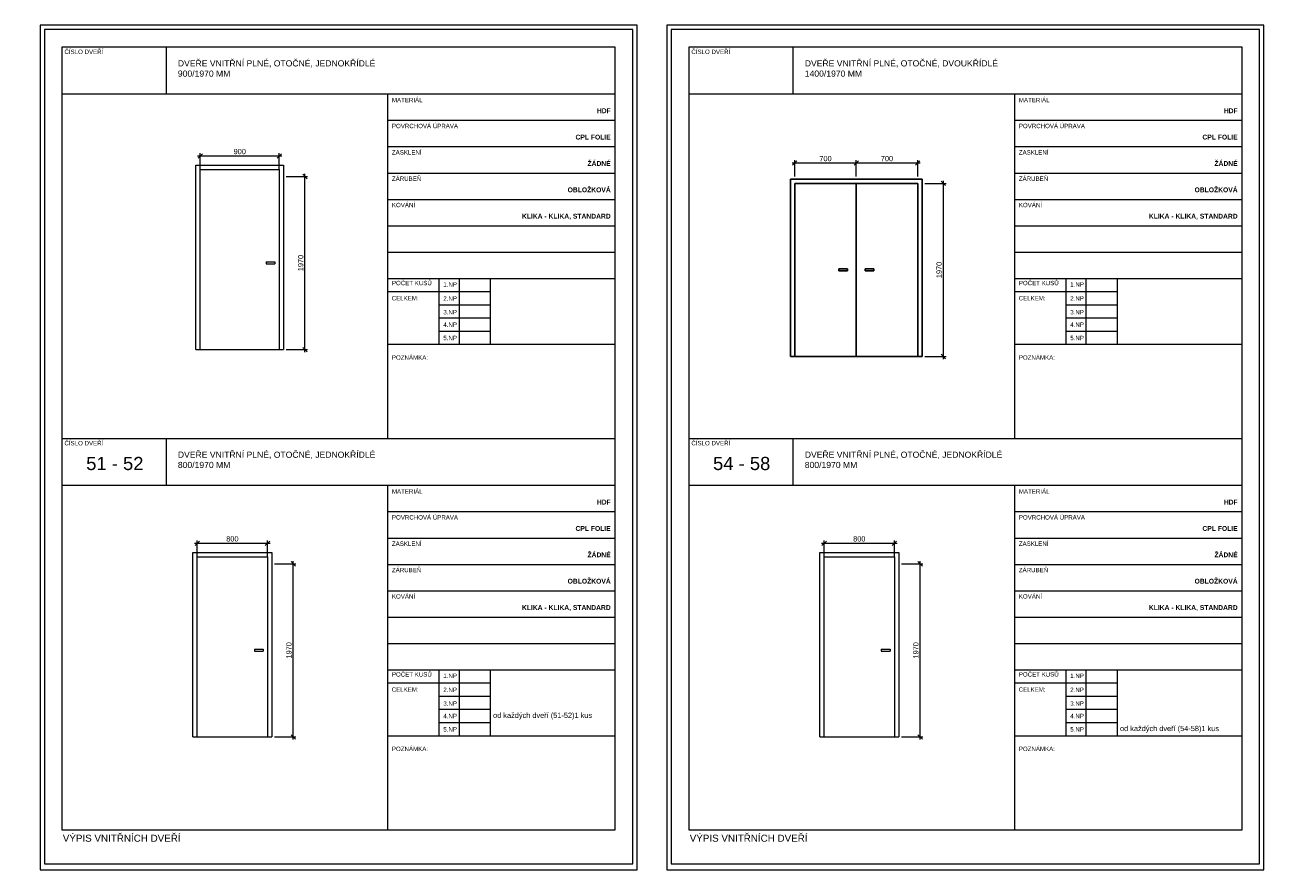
# Model space of a CAD drawing. Header units: millimetres. Extents: x 1370 to 200126, y -9734 to 86273.
# Tile 8 of 23: x 42783 to 57063, y 24476 to 34093. Entities that reach past the tile are written whole.
import ezdxf

# ---------------------------------------------------------------- set-up
doc = ezdxf.new("R2010")
doc.units = ezdxf.units.MM
doc.layers.get('0').update_dxf_attribs({"plot": 0})
doc.layers.add('000_NETISK', color=32, linetype='Continuous', lineweight=9, plot=False)
for name, color, linetype, lineweight in [('01_STAV_DVERE', 21, 'Continuous', 9), ('01_STAV_popis100', 4, 'Continuous', 13), ('AA_DVEŘE VNITŘNÍ', 21, 'Continuous', 15), ('AA_KOTY', 4, 'Continuous', 13), ('AA_POPIS', 7, 'Continuous', 13), ('AA_ROZPISKY', 7, 'Continuous', 15)]:
    doc.layers.add(name, color=color, linetype=linetype, lineweight=lineweight)
doc.styles.add('5.0 M50', font='arial.ttf', dxfattribs={"height": 250})
doc.styles.add('KCA', font='arial.ttf')
doc.styles.get("Standard").update_dxf_attribs({"font": 'arial.ttf'})
doc.dimstyles.new('AS20', dxfattribs={"dimtxt": 60, "dimasz": 50, "dimexe": 30, "dimexo": 30, "dimgap": 20, "dimtad": 0, "dimdec": 0, "dimrnd": 5, "dimdsep": 46, "dimtxsty": 'KCA', "dimblk1": 'OBLIQUE', "dimblk2": 'OBLIQUE', "dimsah": 1, "dimcen": 100, "dimdle": 30, "dimclrd": 256, "dimclre": 256, "dimclrt": 256, "dimadec": 0, "dimazin": 0, "dimtfac": 0.8, "dimtdec": 0, "dimtix": 1, "dimtmove": 1, "dimatfit": 0, "dimldrblk": 'OPEN', "dimfxl": 1, "dimtvp": 0.8, "dimtolj": 1, "dimlwd": -1, "dimlwe": -1, "dimarcsym": 0})

# ---------------------------------------------------------------- blocks, each defined once
blk = doc.blocks.new('_OBLIQUE')
at = {"color": 0, "linetype": 'ByBlock'}
blk.add_line((-0.5, -0.5), (0.5, 0.5), dxfattribs=at)
blk = doc.blocks.new('*D98')
at = {"layer": 'AA_KOTY', "transparency": 16777216}
for p, q in [((45837, 25960), (45837, 27990)), ((45624, 27960), (45867, 27960)), ((45624, 25990), (45867, 25990))]:
    blk.add_line(p, q, dxfattribs=at)
at = {"layer": 'Defpoints', "color": 0, "transparency": 16777216}
for p in [(45594, 27960), (45837, 27960), (45594, 25990)]:
    blk.add_point(p, dxfattribs=at)
at = {"layer": 'AA_KOTY', "transparency": 16777216, "xscale": 50, "yscale": 50, "zscale": 50}
for p, rotation in [((45837, 27960), 90), ((45837, 25990), 270)]:
    blk.add_blockref('_OBLIQUE', p, dxfattribs=dict(at, rotation=rotation))
at = {"layer": 'AA_KOTY', "transparency": 16777216, "insert": (45788, 26975), "char_height": 60, "attachment_point": 5, "rotation": 90, "style": 'KCA'}
blk.add_mtext('\\A1;1970', dxfattribs=at)
blk = doc.blocks.new('_OPEN')
at = {"color": 0, "linetype": 'ByBlock'}
for p, q in [((-1, 0.17), (0, 0)), ((0, 0), (-1, -0.17)), ((0, 0), (-1, 0))]:
    blk.add_line(p, q, dxfattribs=at)
blk = doc.blocks.new('*U46')
at = {"layer": '01_STAV_DVERE', "color": 0, "linetype": 'ByBlock', "lineweight": -2}
for p, q in [((0, 0), (0, 2100)), ((0, 2100), (900, 2100)), ((50, 0), (50, 2050)), ((50, 2050), (850, 2050)), ((850, 2050), (850, 0)), ((900, 2100), (900, 0)), ((700, 1000), (700, 975)), ((700, 1000), (800, 1000)), ((800, 1000), (800, 975)), ((700, 975), (800, 975)), ((0, 0), (900, 0))]:
    blk.add_line(p, q, dxfattribs=at)
blk = doc.blocks.new('*D99')
at = {"layer": 'AA_KOTY', "transparency": 16777216}
for p, q in [((44714, 28194), (45574, 28194)), ((44744, 28040), (44744, 28224)), ((45544, 28040), (45544, 28224))]:
    blk.add_line(p, q, dxfattribs=at)
at = {"layer": 'Defpoints', "color": 0, "transparency": 16777216}
for p in [(45544, 28194), (44744, 28010), (45544, 28010)]:
    blk.add_point(p, dxfattribs=at)
at = {"layer": 'AA_KOTY', "transparency": 16777216, "xscale": 50, "yscale": 50, "zscale": 50, "rotation": 180}
blk.add_blockref('_OBLIQUE', (44744, 28194), dxfattribs=at)
at = {"layer": 'AA_KOTY', "transparency": 16777216, "xscale": 50, "yscale": 50, "zscale": 50}
blk.add_blockref('_OBLIQUE', (45544, 28194), dxfattribs=at)
at = {"layer": 'AA_KOTY', "transparency": 16777216, "insert": (45144, 28244), "char_height": 60, "attachment_point": 5, "style": 'KCA'}
blk.add_mtext('\\A1;800', dxfattribs=at)
blk = doc.blocks.new('*D100')
at = {"layer": 'AA_KOTY', "transparency": 16777216}
for p, q in [((45758, 32369), (46001, 32369)), ((45971, 30369), (45971, 32399)), ((45758, 30399), (46001, 30399))]:
    blk.add_line(p, q, dxfattribs=at)
at = {"layer": 'Defpoints', "color": 0, "transparency": 16777216}
for p in [(45728, 32369), (45971, 32369), (45728, 30399)]:
    blk.add_point(p, dxfattribs=at)
at = {"layer": 'AA_KOTY', "transparency": 16777216, "xscale": 50, "yscale": 50, "zscale": 50}
for p, rotation in [((45971, 32369), 90), ((45971, 30399), 270)]:
    blk.add_blockref('_OBLIQUE', p, dxfattribs=dict(at, rotation=rotation))
at = {"layer": 'AA_KOTY', "transparency": 16777216, "insert": (45922, 31384), "char_height": 60, "attachment_point": 5, "rotation": 90, "style": 'KCA'}
blk.add_mtext('\\A1;1970', dxfattribs=at)
blk = doc.blocks.new('*U47')
at = {"layer": '01_STAV_DVERE', "color": 0, "linetype": 'ByBlock', "lineweight": -2}
for p, q in [((0, 0), (0, 2100)), ((0, 2100), (1000, 2100)), ((50, 0), (50, 2050)), ((50, 2050), (950, 2050)), ((950, 2050), (950, 0)), ((1000, 2100), (1000, 0)), ((800, 1000), (800, 975)), ((800, 1000), (900, 1000)), ((900, 1000), (900, 975)), ((800, 975), (900, 975)), ((0, 0), (1000, 0))]:
    blk.add_line(p, q, dxfattribs=at)
blk = doc.blocks.new('*D101')
at = {"layer": 'AA_KOTY', "transparency": 16777216}
for p, q in [((44748, 32604), (45708, 32604)), ((44778, 32449), (44778, 32634)), ((45678, 32449), (45678, 32634))]:
    blk.add_line(p, q, dxfattribs=at)
at = {"layer": 'Defpoints', "color": 0, "transparency": 16777216}
for p in [(45678, 32604), (44778, 32419), (45678, 32419)]:
    blk.add_point(p, dxfattribs=at)
at = {"layer": 'AA_KOTY', "transparency": 16777216, "xscale": 50, "yscale": 50, "zscale": 50, "rotation": 180}
blk.add_blockref('_OBLIQUE', (44778, 32604), dxfattribs=at)
at = {"layer": 'AA_KOTY', "transparency": 16777216, "xscale": 50, "yscale": 50, "zscale": 50}
blk.add_blockref('_OBLIQUE', (45678, 32604), dxfattribs=at)
at = {"layer": 'AA_KOTY', "transparency": 16777216, "insert": (45228, 32653), "char_height": 60, "attachment_point": 5, "style": 'KCA'}
blk.add_mtext('\\A1;900', dxfattribs=at)
blk = doc.blocks.new('*D102')
at = {"layer": 'AA_KOTY', "transparency": 16777216}
for p, q in [((53029, 32290), (53272, 32290)), ((53242, 30290), (53242, 32320)), ((53029, 30320), (53272, 30320))]:
    blk.add_line(p, q, dxfattribs=at)
at = {"layer": 'Defpoints', "color": 0, "transparency": 16777216}
for p in [(52999, 32290), (53242, 32290), (52999, 30320)]:
    blk.add_point(p, dxfattribs=at)
at = {"layer": 'AA_KOTY', "transparency": 16777216, "xscale": 50, "yscale": 50, "zscale": 50}
for p, rotation in [((53242, 32290), 90), ((53242, 30320), 270)]:
    blk.add_blockref('_OBLIQUE', p, dxfattribs=dict(at, rotation=rotation))
at = {"layer": 'AA_KOTY', "transparency": 16777216, "insert": (53193, 31305), "char_height": 60, "attachment_point": 5, "rotation": 90, "style": 'KCA'}
blk.add_mtext('\\A1;1970', dxfattribs=at)
blk = doc.blocks.new('*D103')
at = {"layer": 'AA_KOTY', "transparency": 16777216}
for p, q in [((52219, 32524), (52979, 32524)), ((52249, 32370), (52249, 32554)), ((52949, 32370), (52949, 32554))]:
    blk.add_line(p, q, dxfattribs=at)
at = {"layer": 'Defpoints', "color": 0, "transparency": 16777216}
for p in [(52949, 32524), (52249, 32340), (52949, 32340)]:
    blk.add_point(p, dxfattribs=at)
at = {"layer": 'AA_KOTY', "transparency": 16777216, "xscale": 50, "yscale": 50, "zscale": 50, "rotation": 180}
blk.add_blockref('_OBLIQUE', (52249, 32524), dxfattribs=at)
at = {"layer": 'AA_KOTY', "transparency": 16777216, "xscale": 50, "yscale": 50, "zscale": 50}
blk.add_blockref('_OBLIQUE', (52949, 32524), dxfattribs=at)
at = {"layer": 'AA_KOTY', "transparency": 16777216, "insert": (52599, 32573), "char_height": 60, "attachment_point": 5, "style": 'KCA'}
blk.add_mtext('\\A1;700', dxfattribs=at)
blk = doc.blocks.new('*D104')
at = {"layer": 'AA_KOTY', "transparency": 16777216}
for p, q in [((51519, 32524), (52279, 32524)), ((51549, 32370), (51549, 32554)), ((52249, 32370), (52249, 32554))]:
    blk.add_line(p, q, dxfattribs=at)
at = {"layer": 'Defpoints', "color": 0, "transparency": 16777216}
for p in [(52249, 32524), (51549, 32340), (52249, 32340)]:
    blk.add_point(p, dxfattribs=at)
at = {"layer": 'AA_KOTY', "transparency": 16777216, "xscale": 50, "yscale": 50, "zscale": 50, "rotation": 180}
blk.add_blockref('_OBLIQUE', (51549, 32524), dxfattribs=at)
at = {"layer": 'AA_KOTY', "transparency": 16777216, "xscale": 50, "yscale": 50, "zscale": 50}
blk.add_blockref('_OBLIQUE', (52249, 32524), dxfattribs=at)
at = {"layer": 'AA_KOTY', "transparency": 16777216, "insert": (51899, 32573), "char_height": 60, "attachment_point": 5, "style": 'KCA'}
blk.add_mtext('\\A1;700', dxfattribs=at)
blk = doc.blocks.new('*D110')
at = {"layer": 'AA_KOTY', "transparency": 16777216}
for p, q in [((52977, 25960), (52977, 27990)), ((52764, 27960), (53007, 27960)), ((52764, 25990), (53007, 25990))]:
    blk.add_line(p, q, dxfattribs=at)
at = {"layer": 'Defpoints', "color": 0, "transparency": 16777216}
for p in [(52734, 27960), (52977, 27960), (52734, 25990)]:
    blk.add_point(p, dxfattribs=at)
at = {"layer": 'AA_KOTY', "transparency": 16777216, "xscale": 50, "yscale": 50, "zscale": 50}
for p, rotation in [((52977, 27960), 90), ((52977, 25990), 270)]:
    blk.add_blockref('_OBLIQUE', p, dxfattribs=dict(at, rotation=rotation))
at = {"layer": 'AA_KOTY', "transparency": 16777216, "insert": (52928, 26975), "char_height": 60, "attachment_point": 5, "rotation": 90, "style": 'KCA'}
blk.add_mtext('\\A1;1970', dxfattribs=at)
blk = doc.blocks.new('*D111')
at = {"layer": 'AA_KOTY', "transparency": 16777216}
for p, q in [((51854, 28194), (52714, 28194)), ((51884, 28040), (51884, 28224)), ((52684, 28040), (52684, 28224))]:
    blk.add_line(p, q, dxfattribs=at)
at = {"layer": 'Defpoints', "color": 0, "transparency": 16777216}
for p in [(52684, 28194), (51884, 28010), (52684, 28010)]:
    blk.add_point(p, dxfattribs=at)
at = {"layer": 'AA_KOTY', "transparency": 16777216, "xscale": 50, "yscale": 50, "zscale": 50, "rotation": 180}
blk.add_blockref('_OBLIQUE', (51884, 28194), dxfattribs=at)
at = {"layer": 'AA_KOTY', "transparency": 16777216, "xscale": 50, "yscale": 50, "zscale": 50}
blk.add_blockref('_OBLIQUE', (52684, 28194), dxfattribs=at)
at = {"layer": 'AA_KOTY', "transparency": 16777216, "insert": (52284, 28244), "char_height": 60, "attachment_point": 5, "style": 'KCA'}
blk.add_mtext('\\A1;800', dxfattribs=at)

msp = doc.modelspace()

# ---------------------------------------------------------------- linework, layer by layer
at = {"layer": '000_NETISK', "color": 7, "ltscale": 1000}
for points in [[(42953, 34092.9), (42953, 24475.7), (49753, 24475.7), (49753, 34092.9)], [(42953, 24475.7), (49753, 24475.7), (49753, 34092.9), (42953, 34092.9)], [(43003, 34042.9), (43003, 24543.3), (49703, 24543.3), (49703, 34042.9)], [(50093, 34092.9), (50093, 24475.7), (56893, 24475.7), (56893, 34092.9)], [(50093, 24475.7), (56893, 24475.7), (56893, 34092.9), (50093, 34092.9)], [(50143, 34042.9), (50143, 24543.3), (56843, 24543.3), (56843, 34042.9)]]:
    msp.add_lwpolyline(points, close=True, dxfattribs=at)
at = {"layer": '01_STAV_DVERE', "color": 7, "linetype": 'ByBlock', "lineweight": -2}
for p, q in [((51499.4, 32339.8), (52999.4, 32339.8)), ((51499.4, 32339.8), (51499.4, 30319.8)), ((51549.4, 30319.8), (51549.4, 32289.8)), ((51549.4, 32289.8), (52249.4, 32289.8)), ((52249.4, 30319.8), (52249.4, 32289.8)), ((52249.4, 32289.8), (52949.4, 32289.8)), ((52949.4, 32289.8), (52949.4, 30319.8)), ((52999.4, 32339.8), (52999.4, 30319.8)), ((52049.4, 31319.8), (52049.4, 31294.8)), ((52049.4, 31319.8), (52149.4, 31319.8)), ((52049.4, 31294.8), (52149.4, 31294.8)), ((52149.4, 31319.8), (52149.4, 31294.8)), ((52349.4, 31319.8), (52349.4, 31294.8)), ((52449.4, 31319.8), (52349.4, 31319.8)), ((52449.4, 31294.8), (52349.4, 31294.8)), ((52449.4, 31319.8), (52449.4, 31294.8)), ((51499.4, 30319.8), (52299.4, 30319.8)), ((52249.4, 30319.8), (52999.4, 30319.8))]:
    msp.add_line(p, q, dxfattribs=at)
at = {"layer": '01_STAV_popis100', "color": 7, "ltscale": 1000}
for p, q in [((44388, 33842.9), (44388, 33308.9)), ((51528, 33842.9), (51528, 33308.9)), ((43203, 33308.9), (49503, 33308.9)), ((46910, 33308.9), (46910, 29385.4)), ((50343, 33308.9), (56643, 33308.9)), ((54050, 33308.9), (54050, 29385.4)), ((46910, 33008.9), (49503, 33008.9)), ((54050, 33008.9), (56643, 33008.9)), ((46910, 32708.9), (49503, 32708.9)), ((54050, 32708.9), (56643, 32708.9)), ((46910, 32408.9), (49503, 32408.9)), ((54050, 32408.9), (56643, 32408.9)), ((46910, 32108.9), (49503, 32108.9)), ((54050, 32108.9), (56643, 32108.9)), ((46910, 31808.9), (49503, 31808.9)), ((54050, 31808.9), (56643, 31808.9)), ((46910, 31508.9), (49503, 31508.9)), ((54050, 31508.9), (56643, 31508.9)), ((46910, 31208.9), (49503, 31208.9)), ((47495.5, 31208.9), (47495.5, 30458.9)), ((47725, 31208.9), (47725, 30458.9)), ((48081, 31208.9), (48081, 30458.9)), ((54050, 31208.9), (56643, 31208.9)), ((54635.5, 31208.9), (54635.5, 30458.9)), ((54865, 31208.9), (54865, 30458.9)), ((55221, 31208.9), (55221, 30458.9)), ((46910, 31058.9), (48081, 31058.9)), ((54050, 31058.9), (55221, 31058.9)), ((47495.5, 30908.9), (48081, 30908.9)), ((54635.5, 30908.9), (55221, 30908.9)), ((47495.5, 30758.9), (48081, 30758.9)), ((54635.5, 30758.9), (55221, 30758.9)), ((47495.5, 30608.9), (48081, 30608.9)), ((54635.5, 30608.9), (55221, 30608.9)), ((46910, 30458.9), (49503, 30458.9)), ((54050, 30458.9), (56643, 30458.9)), ((43203, 29387.9), (49503, 29387.9)), ((44388, 29387.9), (44388, 28853.9)), ((50343, 29387.9), (56643, 29387.9)), ((51528, 29387.9), (51528, 28853.9)), ((43203, 28853.9), (49503, 28853.9)), ((46910, 28853.9), (46910, 24930.4)), ((50343, 28853.9), (56643, 28853.9)), ((54050, 28853.9), (54050, 24930.4)), ((46910, 28553.9), (49503, 28553.9)), ((46910, 28553.9), (49503, 28553.9)), ((54050, 28553.9), (56643, 28553.9)), ((54050, 28553.9), (56643, 28553.9)), ((46910, 28253.9), (49503, 28253.9)), ((46910, 28253.9), (49503, 28253.9)), ((54050, 28253.9), (56643, 28253.9)), ((54050, 28253.9), (56643, 28253.9)), ((46910, 27953.9), (49503, 27953.9)), ((46910, 27953.9), (49503, 27953.9)), ((54050, 27953.9), (56643, 27953.9)), ((54050, 27953.9), (56643, 27953.9)), ((46910, 27653.9), (49503, 27653.9)), ((46910, 27653.9), (49503, 27653.9)), ((54050, 27653.9), (56643, 27653.9)), ((54050, 27653.9), (56643, 27653.9)), ((46910, 27353.9), (49503, 27353.9)), ((46910, 27353.9), (49503, 27353.9)), ((54050, 27353.9), (56643, 27353.9)), ((54050, 27353.9), (56643, 27353.9)), ((46910, 27053.9), (49503, 27053.9)), ((46910, 27053.9), (49503, 27053.9)), ((54050, 27053.9), (56643, 27053.9)), ((54050, 27053.9), (56643, 27053.9)), ((46910, 26753.9), (49503, 26753.9)), ((46910, 26753.9), (49503, 26753.9)), ((47495.5, 26753.9), (47495.5, 26003.9)), ((47495.5, 26753.9), (47495.5, 26003.9)), ((47725, 26753.9), (47725, 26003.9)), ((47725, 26753.9), (47725, 26003.9)), ((48081, 26753.9), (48081, 26003.9)), ((48081, 26753.9), (48081, 26003.9)), ((54050, 26753.9), (56643, 26753.9)), ((54050, 26753.9), (56643, 26753.9)), ((54635.5, 26753.9), (54635.5, 26003.9)), ((54635.5, 26753.9), (54635.5, 26003.9)), ((54865, 26753.9), (54865, 26003.9)), ((54865, 26753.9), (54865, 26003.9)), ((55221, 26753.9), (55221, 26003.9)), ((55221, 26753.9), (55221, 26003.9)), ((46910, 26603.9), (48081, 26603.9)), ((46910, 26603.9), (48081, 26603.9)), ((54050, 26603.9), (55221, 26603.9)), ((54050, 26603.9), (55221, 26603.9)), ((47495.5, 26453.9), (48081, 26453.9)), ((47495.5, 26453.9), (48081, 26453.9)), ((54635.5, 26453.9), (55221, 26453.9)), ((54635.5, 26453.9), (55221, 26453.9)), ((47495.5, 26303.9), (48081, 26303.9)), ((47495.5, 26303.9), (48081, 26303.9)), ((54635.5, 26303.9), (55221, 26303.9)), ((54635.5, 26303.9), (55221, 26303.9)), ((47495.5, 26153.9), (48081, 26153.9)), ((47495.5, 26153.9), (48081, 26153.9)), ((54635.5, 26153.9), (55221, 26153.9)), ((54635.5, 26153.9), (55221, 26153.9)), ((46910, 26003.9), (49503, 26003.9)), ((46910, 26003.9), (49503, 26003.9)), ((54050, 26003.9), (56643, 26003.9)), ((54050, 26003.9), (56643, 26003.9))]:
    msp.add_line(p, q, dxfattribs=at)
for points in [[(43203, 33842.9), (43203, 24932.9), (49503, 24932.9), (49503, 33842.9)], [(50343, 33842.9), (50343, 24932.9), (56643, 24932.9), (56643, 33842.9)]]:
    msp.add_lwpolyline(points, close=True, dxfattribs=at)

# ---------------------------------------------------------------- block references
at = {"layer": 'AA_DVEŘE VNITŘNÍ', "color": 7}
for name, p in [('*U47', (44727.5, 30399.3)), ('*U46', (44694.1, 25990.1)), ('*U46', (51834.1, 25990.1))]:
    msp.add_blockref(name, p, dxfattribs=at)

# ---------------------------------------------------------------- texts
at = {"layer": 'AA_POPIS', "color": 7, "attachment_point": 1, "rotation": 359.99437, "style": '5.0 M50'}
for s, width, gutter_width, heights, insert, char_height in [('\\A1;ČÍSLO DVEŘÍ', 1156.466, 1250, [0], (43231.5, 33813.8), 50), ('\\A1;DVEŘE VNITŘNÍ PLNÉ, OTOČNÉ, JEDNOKŘÍDLÉ\\P900/1970 MM', 3185.769, 1250, [0], (44523.2, 33692.3), 70), ('\\A1;ČÍSLO DVEŘÍ', 1156.466, 1250, [0], (50371.5, 33813.8), 50), ('\\A1;DVEŘE VNITŘNÍ PLNÉ, OTOČNÉ, DVOUKŘÍDLÉ\\P1400/1970 MM', 3185.769, 1250, [0], (51663.2, 33692.3), 70), ('\\A1;\\pi272.39;40 - 43', 1185, 1250, [0], (28923, 33632.3), 150), ('MATERIÁL', 672.312, 1250, [0], (46961, 33263.9), 50), ('MATERIÁL', 672.312, 1250, [0], (54101, 33263.9), 50), ('POVRCHOVÁ ÚPRAVA', 1088.492, 1250, [0], (46961, 32969.4), 50), ('POVRCHOVÁ ÚPRAVA', 1088.492, 1250, [0], (54101, 32969.4), 50), ('ZASKLENÍ', 672.312, 1250, [0], (46961, 32669.4), 50), ('ZASKLENÍ', 672.312, 1250, [0], (54101, 32669.4), 50), ('ZÁRUBEŇ', 942.754, 1250, [0], (46961, 32369.4), 50), ('ZÁRUBEŇ', 942.754, 1250, [0], (54101, 32369.4), 50), ('KOVÁNÍ', 942.754, 1250, [0], (46961, 32069.4), 50), ('KOVÁNÍ', 942.754, 1250, [0], (54101, 32069.4), 50), ('POČET KUSŮ', 942.754, 1250, [0], (46961, 31181.4), 50), ('1.NP', 942.754, 1250, [0], (47546.5, 31165.9), 50), ('POČET KUSŮ', 942.754, 1250, [0], (54101, 31181.4), 50), ('1.NP', 942.754, 1250, [0], (54686.5, 31165.9), 50), ('CELKEM:', 942.754, 1250, [0], (46959, 31009), 50), ('2.NP', 942.754, 1250, [0], (47546.5, 31005.8), 50), ('CELKEM:', 942.754, 1250, [0], (54099, 31009), 50), ('2.NP', 942.754, 1250, [0], (54686.5, 31005.8), 50), ('\\pi166.95;1', 356, 1250, [60.2], (33445, 30870.8), 60), ('3.NP', 942.754, 1250, [0], (47546.5, 30849.4), 50), ('\\pi166.95;1', 356, 1250, [60.2], (40585, 30870.8), 60), ('3.NP', 942.754, 1250, [0], (54686.5, 30849.4), 50), ('4.NP', 942.754, 1250, [0], (47546.5, 30707.8), 50), ('\\pi281.7;1', 585.5, 1250, [0], (32630, 30706.4), 60), ('4.NP', 942.754, 1250, [0], (54686.5, 30707.8), 50), ('\\pi281.7;1', 585.5, 1250, [0], (39770, 30706.4), 60), ('5.NP', 942.754, 1250, [0], (47546.5, 30556.1), 50), ('5.NP', 942.754, 1250, [0], (54686.5, 30556.1), 50), ('POZNÁMKA:', 942.754, 1250, [0], (46961, 30333.6), 50), ('POZNÁMKA:', 942.754, 1250, [0], (54101, 30333.6), 50), ('\\A1;ČÍSLO DVEŘÍ', 1156.466, 1250, [0], (43231.5, 29358.8), 50), ('\\A1;ČÍSLO DVEŘÍ', 1156.466, 1250, [0], (50371.5, 29358.8), 50), ('\\A1;\\pi275.46;36 - 37', 1185, 1250, [0], (14643, 29177.3), 150), ('\\A1;\\pi272.45;44 - 46', 1185, 1250, [0], (28923, 29177.3), 150), ('\\A1;\\pi272.24;48 - 49', 1185, 1250, [0], (36063, 29177.3), 150), ('\\A1;\\pi276.18;51 - 52', 1185, 1250, [0], (43203, 29177.3), 150), ('\\A1;DVEŘE VNITŘNÍ PLNÉ, OTOČNÉ, JEDNOKŘÍDLÉ\\P800/1970 MM', 3185.769, 1250, [0], (44523.2, 29237.3), 70), ('\\A1;\\pi275.26;54 - 58', 1185, 1250, [0], (50343, 29177.3), 150), ('\\A1;DVEŘE VNITŘNÍ PLNÉ, OTOČNÉ, JEDNOKŘÍDLÉ\\P800/1970 MM', 3185.769, 1250, [0], (51663.2, 29237.3), 70), ('MATERIÁL', 672.312, 1250, [0], (46961, 28808.9), 50), ('MATERIÁL', 672.312, 1250, [0], (54101, 28808.9), 50), ('POVRCHOVÁ ÚPRAVA', 1088.492, 1250, [0], (46961, 28514.4), 50), ('POVRCHOVÁ ÚPRAVA', 1088.492, 1250, [0], (54101, 28514.4), 50), ('ZASKLENÍ', 672.312, 1250, [0], (46961, 28214.4), 50), ('ZASKLENÍ', 672.312, 1250, [0], (54101, 28214.4), 50), ('ZÁRUBEŇ', 942.754, 1250, [0], (46961, 27914.4), 50), ('ZÁRUBEŇ', 942.754, 1250, [0], (54101, 27914.4), 50), ('KOVÁNÍ', 942.754, 1250, [0], (46961, 27614.4), 50), ('KOVÁNÍ', 942.754, 1250, [0], (54101, 27614.4), 50), ('POČET KUSŮ', 942.754, 1250, [0], (46961, 26726.4), 50), ('1.NP', 942.754, 1250, [0], (47546.5, 26710.9), 50), ('POČET KUSŮ', 942.754, 1250, [0], (54101, 26726.4), 50), ('1.NP', 942.754, 1250, [0], (54686.5, 26710.9), 50), ('CELKEM:', 942.754, 1250, [0], (46959, 26554), 50), ('2.NP', 942.754, 1250, [0], (47546.5, 26550.8), 50), ('CELKEM:', 942.754, 1250, [0], (54099, 26554), 50), ('2.NP', 942.754, 1250, [0], (54686.5, 26550.8), 50), ('\\pi166.95;1', 356, 1250, [60.2], (33445, 26415.8), 60), ('3.NP', 942.754, 1250, [0], (47546.5, 26394.4), 50), ('od každých dveří (51-52)1 kus ', 1719.254, 2129.3, [60.2], (48113.3, 26265.8), 60), ('\\pi166.95;1', 356, 1250, [60.2], (40585, 26415.8), 60), ('3.NP', 942.754, 1250, [0], (54686.5, 26394.4), 50), ('4.NP', 942.754, 1250, [0], (47546.5, 26252.8), 50), ('\\pi281.7;1', 585.5, 1250, [0], (32630, 26251.4), 60), ('4.NP', 942.754, 1250, [0], (54686.5, 26252.8), 50), ('\\pi281.7;1', 585.5, 1250, [0], (39770, 26251.4), 60), ('5.NP', 942.754, 1250, [0], (47546.5, 26101.1), 50), ('5.NP', 942.754, 1250, [0], (54686.5, 26101.1), 50), ('od každých dveří (54-58)1 kus ', 1719.254, 2129.3, [60.2], (55253.3, 26115.8), 60), ('POZNÁMKA:', 942.754, 1250, [0], (46961, 25878.6), 50), ('POZNÁMKA:', 942.754, 1250, [0], (54101, 25878.6), 50), ('VÝPIS VNITŘNÍCH DVEŘÍ', 1635, 1250, [0], (43213, 24876.5), 80), ('VÝPIS VNITŘNÍCH DVEŘÍ', 1635, 1250, [0], (50353, 24876.5), 80)]:
    msp.add_mtext_dynamic_manual_height_columns(s, width=width, gutter_width=gutter_width, heights=heights, dxfattribs=dict(at, insert=insert, char_height=char_height))
at = {"layer": 'AA_POPIS', "color": 7, "char_height": 55, "attachment_point": 3, "rotation": 359.99437}
for s, insert in [('\\pt1155;{\\fArial|b1|i0|c238|p34;HDF}', (49453, 33144.9)), ('\\pt1155;{\\fArial|b1|i0|c238|p34;HDF}', (56593, 33144.9)), ('\\pt1155;{\\fArial|b1|i0|c238|p34;CPL FOLIE}', (49453, 32844.9)), ('\\pt1155;{\\fArial|b1|i0|c238|p34;CPL FOLIE}', (56593, 32844.9)), ('\\pt1155;{\\fArial|b1|i0|c238|p34;ŽÁDNÉ}', (49453, 32544.9)), ('\\pt1155;{\\fArial|b1|i0|c238|p34;ŽÁDNÉ}', (56593, 32544.9)), ('\\pt1155;{\\fArial|b1|i0|c238|p34;OBLOŽKOVÁ}', (49453, 32244.9)), ('\\pt1155;{\\fArial|b1|i0|c238|p34;OBLOŽKOVÁ}', (56593, 32244.9)), ('\\pt1155;{\\fArial|b1|i0|c238|p34;KLIKA - KLIKA, STANDARD}', (49453, 31944.9)), ('\\pt1155;{\\fArial|b1|i0|c238|p34;KLIKA - KLIKA, STANDARD}', (56593, 31944.9)), ('\\pt1155;{\\fArial|b1|i0|c238|p34;HDF}', (49453, 28689.9)), ('\\pt1155;{\\fArial|b1|i0|c238|p34;HDF}', (56593, 28689.9)), ('\\pt1155;{\\fArial|b1|i0|c238|p34;CPL FOLIE}', (49453, 28389.9)), ('\\pt1155;{\\fArial|b1|i0|c238|p34;CPL FOLIE}', (56593, 28389.9)), ('\\pt1155;{\\fArial|b1|i0|c238|p34;ŽÁDNÉ}', (49453, 28089.9)), ('\\pt1155;{\\fArial|b1|i0|c238|p34;ŽÁDNÉ}', (56593, 28089.9)), ('\\pt1155;{\\fArial|b1|i0|c238|p34;OBLOŽKOVÁ}', (49453, 27789.9)), ('\\pt1155;{\\fArial|b1|i0|c238|p34;OBLOŽKOVÁ}', (56593, 27789.9)), ('\\pt1155;{\\fArial|b1|i0|c238|p34;KLIKA - KLIKA, STANDARD}', (49453, 27489.9)), ('\\pt1155;{\\fArial|b1|i0|c238|p34;KLIKA - KLIKA, STANDARD}', (56593, 27489.9))]:
    msp.add_mtext_dynamic_manual_height_columns(s, width=2130.527, gutter_width=150, heights=[0], dxfattribs=dict(at, insert=insert))
at = {"layer": 'AA_ROZPISKY', "color": 7, "insert": (8903.3, 33593.2), "char_height": 93.333, "attachment_point": 1, "rotation": 359.99437}
msp.add_mtext_dynamic_manual_height_columns('\\pi507.99;{\\W0.7;\\C256;Lublaňská 1002/9, 120 00 Praha 2\\P\\pi496.65,t1430,1523.3;IČO: 29136440 | +420 736 630 021\\P\\pi541.79,t1475.1,2501.8;www.ecoten.cz | info@ecoten.cz\\H1.0805x; }', width=2400.007, gutter_width=150, heights=[0], dxfattribs=at)

# ---------------------------------------------------------------- dimensions: what is measured, and where the dimension line sits
at = {"layer": 'AA_KOTY', "color": 7}
for base, p1, p2, picture, middle in [((45677.5, 32603.8), (44777.5, 32419.3), (45677.5, 32419.3), '*D101', (45227.5, 32652.8)), ((52249.4, 32524.2), (51549.4, 32339.8), (52249.4, 32339.8), '*D104', (51899.4, 32573.2)), ((52949.4, 32524.2), (52249.4, 32339.8), (52949.4, 32339.8), '*D103', (52599.4, 32573.2)), ((45544.1, 28194.5), (44744.1, 28010.1), (45544.1, 28010.1), '*D99', (45144.1, 28243.5)), ((52684.1, 28194.5), (51884.1, 28010.1), (52684.1, 28010.1), '*D111', (52284.1, 28243.5))]:
    dim = msp.add_linear_dim(base=base, p1=p1, p2=p2, dimstyle='AS20', dxfattribs=at)
    dim.commit()
    dim.dimension.update_dxf_attribs({"geometry": picture, "text_midpoint": middle})
for base, p1, p2, picture, middle in [((45970.6, 32369.3), (45727.5, 30399.3), (45727.5, 32369.3), '*D100', (45921.6, 31384.3)), ((53242.5, 32289.8), (52999.4, 30319.8), (52999.4, 32289.8), '*D102', (53193.4, 31304.8)), ((45837.1, 27960.1), (45594.1, 25990.1), (45594.1, 27960.1), '*D98', (45788.1, 26975.1)), ((52977.1, 27960.1), (52734.1, 25990.1), (52734.1, 27960.1), '*D110', (52928.1, 26975.1))]:
    dim = msp.add_linear_dim(base=base, p1=p1, p2=p2, angle=90, dimstyle='AS20', dxfattribs=at)
    dim.commit()
    dim.dimension.update_dxf_attribs({"geometry": picture, "text_midpoint": middle})

doc.saveas('drawing.dxf')
